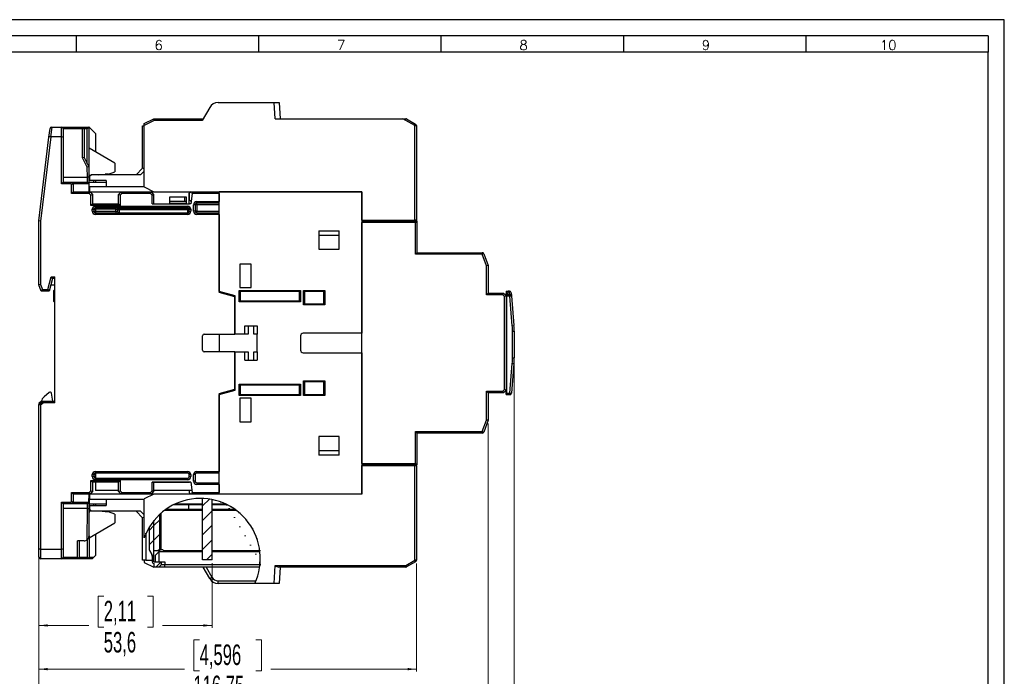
# Model space of a CAD drawing. Header units: millimetres. Extents: x 0 to 594, y 0 to 420.
# Tile 11 of 11: x 290 to 594, y 217 to 420. Entities that reach past the tile are written whole.
import ezdxf

# ---------------------------------------------------------------- set-up
doc = ezdxf.new("R2010")
doc.units = ezdxf.units.MM
doc.layers.add('FORMATO', color=7, linetype='Continuous')
doc.styles.add('SLDTEXTSTYLE0', font='ROMANS')
doc.styles.add('SLDTEXTSTYLE1', font='TXT', dxfattribs={"width": 0.605})
doc.dimstyles.new('SLDDIMSTYLE1', dxfattribs={"dimtxt": 6.163965, "dimasz": 2.7, "dimexe": 0, "dimexo": 0.0625, "dimgap": 1.540991, "dimtad": 0, "dimrnd": 1e-09, "dimzin": 12, "dimdsep": 46, "dimtxsty": 'SLDTEXTSTYLE1', "dimsah": 1, "dimcen": 0.09, "dimadec": 0, "dimazin": 3, "dimtfac": 1, "dimtdec": 3, "dimtofl": 0, "dimtmove": 0, "dimatfit": 3, "dimfxl": 0, "dimfrac": 2, "dimtolj": 1, "dimtzin": 12, "dimarcsym": 0})

# ---------------------------------------------------------------- blocks, each defined once
blk = doc.blocks.new('_D_3')
at = {"color": 7, "linetype": 'Continuous', "lineweight": 18}
for p, q in [((295.48, 255.61), (295.48, 218.55)), ((412.23, 251.94), (412.23, 218.55)), ((345.18, 228.33), (343.44, 228.33)), ((343.44, 228.33), (343.44, 218.74)), ((362.54, 228.33), (364.28, 228.33)), ((364.28, 228.33), (364.28, 218.74)), ((295.48, 219.3), (340.55, 219.3)), ((412.23, 219.3), (367.17, 219.3)), ((343.44, 218.74), (345.18, 218.74)), ((364.28, 218.74), (362.54, 218.74))]:
    blk.add_line(p, q, dxfattribs=at)
for points in [[(295.48, 219.3), (298.18, 218.95), (298.18, 219.65)], [(412.23, 219.3), (409.53, 219.65), (409.53, 218.95)]]:
    blk.add_solid(points, dxfattribs=at)
at = {"color": 7, "linetype": 'Continuous', "lineweight": 18, "char_height": 6.35, "attachment_point": 1, "style": 'SLDTEXTSTYLE1'}
for s, insert in [('4,596', (345.18, 226.92)), ('116,75', (343.25, 217.3))]:
    blk.add_mtext(s, dxfattribs=dict(at, insert=insert))
blk = doc.blocks.new('_D_4')
at = {"color": 7, "linetype": 'Continuous', "lineweight": 18}
for p, q in [((434.43, 295.2), (434.43, 196.05)), ((295.48, 255.61), (295.48, 196.05)), ((358.21, 205.83), (356.47, 205.83)), ((356.47, 205.83), (356.47, 196.24)), ((371.71, 205.83), (373.45, 205.83)), ((373.45, 205.83), (373.45, 196.24)), ((295.48, 196.8), (353.2, 196.8)), ((356.47, 196.24), (358.21, 196.24)), ((373.45, 196.24), (371.71, 196.24)), ((434.43, 196.8), (376.72, 196.8))]:
    blk.add_line(p, q, dxfattribs=at)
for points in [[(295.48, 196.8), (298.18, 196.45), (298.18, 197.15)], [(434.43, 196.8), (431.73, 197.15), (431.73, 196.45)]]:
    blk.add_solid(points, dxfattribs=at)
at = {"color": 7, "linetype": 'Continuous', "lineweight": 18, "char_height": 6.35, "attachment_point": 1, "style": 'SLDTEXTSTYLE1'}
for s, insert in [('5,47', (358.21, 204.42)), ('138,95', (354.35, 194.8))]:
    blk.add_mtext(s, dxfattribs=dict(at, insert=insert))
blk = doc.blocks.new('_D_5')
at = {"color": 7, "linetype": 'Continuous', "lineweight": 18}
for p, q in [((442.43, 314.46), (442.43, 169.05)), ((295.48, 255.61), (295.48, 169.05)), ((360.28, 178.83), (358.54, 178.83)), ((358.54, 178.83), (358.54, 169.24)), ((377.64, 178.83), (379.38, 178.83)), ((379.38, 178.83), (379.38, 169.24)), ((295.48, 169.8), (355.65, 169.8)), ((358.54, 169.24), (360.28, 169.24)), ((379.38, 169.24), (377.64, 169.24)), ((442.43, 169.8), (382.27, 169.8))]:
    blk.add_line(p, q, dxfattribs=at)
for points in [[(295.48, 169.8), (298.18, 169.45), (298.18, 170.15)], [(442.43, 169.8), (439.73, 170.15), (439.73, 169.45)]]:
    blk.add_solid(points, dxfattribs=at)
at = {"color": 7, "linetype": 'Continuous', "lineweight": 18, "char_height": 6.35, "attachment_point": 1, "style": 'SLDTEXTSTYLE1'}
for s, insert in [('5,785', (360.28, 177.42)), ('146,95', (358.35, 167.8))]:
    blk.add_mtext(s, dxfattribs=dict(at, insert=insert))
blk = doc.blocks.new('_D_6')
at = {"color": 7, "linetype": 'Continuous', "lineweight": 18}
for p, q in [((295.48, 255.61), (295.48, 232.05)), ((349.08, 252.05), (349.08, 232.05)), ((315.54, 241.83), (313.8, 241.83)), ((313.8, 241.83), (313.8, 232.24)), ((329.03, 241.83), (330.77, 241.83)), ((330.77, 241.83), (330.77, 232.24)), ((295.48, 232.8), (310.9, 232.8)), ((313.8, 232.24), (315.54, 232.24)), ((330.77, 232.24), (329.03, 232.24)), ((349.08, 232.8), (333.67, 232.8))]:
    blk.add_line(p, q, dxfattribs=at)
for points in [[(295.48, 232.8), (298.18, 232.45), (298.18, 233.15)], [(349.08, 232.8), (346.38, 233.15), (346.38, 232.45)]]:
    blk.add_solid(points, dxfattribs=at)
at = {"color": 7, "linetype": 'Continuous', "lineweight": 18, "char_height": 6.35, "attachment_point": 1, "style": 'SLDTEXTSTYLE1'}
for s, insert in [('2,11', (315.54, 240.42)), ('53,6', (315.54, 230.8))]:
    blk.add_mtext(s, dxfattribs=dict(at, insert=insert))

msp = doc.modelspace()

# ---------------------------------------------------------------- hatches: boundary and pattern name
at = {"linetype": 'Continuous', "lineweight": 18}
h = msp.add_hatch(dxfattribs=at)
h.set_pattern_fill('ANSI31', style=0)
edge = h.paths.add_edge_path(flags=0)
edge.add_arc((345.427, 253.552), 18.508, 54.67298, 63.75498, ccw=False)
edge.add_arc((345.427, 253.552), 18.508, 42.90525, 54.67298, ccw=False)
edge.add_arc((345.427, 253.552), 18.508, 36.85141, 42.90525, ccw=False)
edge.add_arc((345.427, 253.552), 18.508, 18.91619, 36.85141, ccw=False)
edge.add_arc((345.427, 253.552), 18.508, 14.07186, 18.91619, ccw=False)
edge.add_arc((345.427, 253.552), 18.508, 6.20359, 14.07186, ccw=False)
edge.add_arc((345.427, 253.552), 18.508, -3.40732, 6.20359, ccw=False)
edge.add_spline(control_points=[(363.902, 252.452), (363.885, 252.168), (363.862, 251.885), (363.832, 251.602)], knot_values=[0, 0, 0, 0, 0.0008529, 0.0008529, 0.0008529, 0.0008529], weights=[1, 1, 1, 1], degree=3, periodic=0)
edge.add_spline(control_points=[(363.832, 251.602), (363.818, 251.468), (363.802, 251.333), (363.785, 251.199)], knot_values=[0.0001141, 0.0001141, 0.0001141, 0.0001141, 0.0006867, 0.0006867, 0.0006867, 0.0006867], weights=[1, 1, 1, 1], degree=3, periodic=0)
edge.add_ellipse((345.427, 253.552), major_axis=(0, -26.174), ratio=0.7071068, start_angle=83.93538, end_angle=84.82135, ccw=False)
edge.add_arc((345.427, 253.552), 18.508, 351.45508, 361.54806)
edge.add_arc((345.427, 253.552), 18.508, -22.05608, 1.54806, ccw=False)
edge.add_ellipse((345.427, 253.552), major_axis=(0, -26.174), ratio=0.7071068, start_angle=71.94117, end_angle=74.01325, ccw=False)
edge.add_arc((345.427, 253.552), 18.508, 335.24502, 520.00375)
edge.add_arc((345.427, 253.552), 18.508, 143.14859, 160.00375, ccw=False)
edge.add_arc((345.427, 253.552), 18.508, 137.09475, 143.14859, ccw=False)
edge.add_arc((345.427, 253.552), 18.508, 125.32702, 137.09475, ccw=False)
edge.add_arc((345.427, 253.552), 18.508, 116.24502, 125.32702, ccw=False)
edge.add_arc((345.427, 253.552), 18.508, 63.75498, 116.24502, ccw=False)
h = msp.add_hatch(dxfattribs=at)
h.set_pattern_fill('ANSI31', style=0)
edge = h.paths.add_edge_path(flags=0)
edge.add_arc((345.427, 253.552), 18.508, 78.60141, 87.98571, ccw=False)
edge.add_arc((345.427, 253.552), 18.508, 78.60141, 82.48894)
edge.add_arc((345.427, 253.552), 18.508, 82.48894, 87.98571)
h = msp.add_hatch(dxfattribs=at)
h.set_pattern_fill('ANSI31', style=0)
edge = h.paths.add_edge_path(flags=0)
edge.add_line((346.085, 271.901), (346.085, 253.052))
edge.add_line((346.085, 253.052), (349.085, 253.052))
edge.add_line((349.085, 253.052), (349.085, 271.695))
edge.add_arc((345.427, 253.552), 18.508, 78.60141, 87.98571)
edge.add_arc((344.585, 271.901), 1.5, 0, 5.63817, ccw=False)
h = msp.add_hatch(dxfattribs=at)
h.set_pattern_fill('ANSI31', style=0)
edge = h.paths.add_edge_path(flags=0)
edge.add_arc((345.427, 253.552), 18.508, 132.87235, 141.04342, ccw=False)
edge.add_spline(control_points=[(332.835, 267.116), (332.835, 267.116), (332.839, 267.12), (332.848, 267.128), (332.858, 267.137), (332.874, 267.152), (332.895, 267.171), (332.92, 267.195), (332.952, 267.224), (332.988, 267.256), (333.035, 267.299), (333.09, 267.349), (333.147, 267.399), (333.207, 267.452), (333.271, 267.509), (333.335, 267.564)], knot_values=[0, 0, 0, 0, 0.0001128, 0.0001128, 0.0001128, 0.0002542, 0.0002542, 0.0002542, 0.0004309, 0.0004309, 0.0004309, 0.0006703, 0.0006703, 0.0006703, 0.0009246, 0.0009246, 0.0009246, 0.0009246], weights=[1, 1, 1, 1, 1, 1, 1, 1, 1, 1, 1, 1, 1, 1, 1, 1], degree=3, periodic=0)
edge.add_arc((345.427, 253.552), 18.508, 127.18477, 130.79479, ccw=False)
edge.add_arc((345.427, 253.552), 18.508, 127.18477, 130.79479)
edge.add_spline(control_points=[(333.335, 267.564), (333.042, 267.311), (332.754, 267.046), (332.488, 266.785), (332.17, 266.475), (331.872, 266.159), (331.625, 265.883), (331.488, 265.729), (331.364, 265.585), (331.265, 265.468), (331.188, 265.376), (331.125, 265.299), (331.085, 265.25), (331.052, 265.21), (331.035, 265.189), (331.035, 265.189)], knot_values=[0, 0, 0, 0, 0.0011619, 0.0011619, 0.0011619, 0.0025548, 0.0025548, 0.0025548, 0.003319, 0.003319, 0.003319, 0.0039154, 0.0039154, 0.0039154, 0.0043944, 0.0043944, 0.0043944, 0.0043944], weights=[1, 1, 1, 1, 1, 1, 1, 1, 1, 1, 1, 1, 1, 1, 1, 1], degree=3, periodic=0)
h = msp.add_hatch(dxfattribs=at)
h.set_pattern_fill('ANSI31', style=0)
edge = h.paths.add_edge_path(flags=0)
edge.add_arc((345.427, 253.552), 18.508, 7.13865, 53.09724, ccw=False)
edge.add_arc((345.427, 253.552), 18.508, 7.13865, 53.09724)
h = msp.add_hatch(dxfattribs=at)
h.set_pattern_fill('ANSI31', style=0)
edge = h.paths.add_edge_path(flags=0)
edge.add_line((331.035, 252.452), (331.035, 265.189))
edge.add_arc((345.427, 253.552), 18.508, 141.04342, 149.16745)
edge.add_line((329.535, 263.038), (329.535, 256.452))
edge.add_arc((330.535, 256.452), 1, 180, 210)
edge.add_line((329.669, 255.952), (330.401, 254.684))
edge.add_arc((329.535, 254.184), 1, 0, 30, ccw=False)
edge.add_line((330.535, 254.184), (330.535, 252.452))
edge.add_arc((331.035, 252.452), 0.5, 180, 270)
edge.add_line((331.035, 251.952), (331.035, 250.802))
edge.add_line((331.035, 250.802), (332.585, 250.802))
edge.add_line((332.585, 250.802), (333.385, 251.602))
edge.add_line((333.385, 251.602), (333.385, 252.452))
edge.add_line((333.385, 252.452), (331.035, 252.452))
h = msp.add_hatch(dxfattribs=at)
h.set_pattern_fill('ANSI31', style=0)
edge = h.paths.add_edge_path(flags=0)
edge.add_arc((345.427, 253.552), 18.508, 141.04342, 149.16745)
edge.add_arc((345.427, 253.552), 18.508, 141.04342, 149.16745, ccw=False)
h = msp.add_hatch(dxfattribs=at)
h.set_pattern_fill('ANSI31', style=0)
edge = h.paths.add_edge_path(flags=0)
edge.add_line((331.035, 255.852), (332.835, 255.852))
edge.add_line((332.835, 255.852), (332.835, 267.116))
edge.add_arc((345.427, 253.552), 18.508, 132.87235, 141.04342)
edge.add_line((331.035, 265.189), (331.035, 255.852))

# ---------------------------------------------------------------- linework, layer by layer
at = {"color": 7, "linetype": 'Continuous', "lineweight": 25}
for p, q in [((348.306, 392.902), (345.996, 388.902)), ((350.904, 394.402), (368.283, 394.402)), ((368.545, 389.402), (368.283, 394.402)), ((368.283, 394.402), (369.785, 394.402)), ((369.785, 394.402), (370.047, 389.402)), ((299.446, 386.802), (299.084, 383.804)), ((299.428, 386.802), (299.446, 386.802)), ((299.446, 386.802), (302.485, 386.802)), ((302.485, 383.802), (302.485, 386.802)), ((302.485, 386.802), (308.985, 386.802)), ((308.985, 386.802), (308.985, 386.302)), ((309.485, 386.302), (308.985, 386.802)), ((308.985, 386.802), (310.88, 386.802)), ((310.383, 386.302), (310.88, 386.802)), ((310.88, 386.802), (310.945, 374.502)), ((310.985, 386.802), (310.88, 386.802)), ((310.985, 372.502), (310.985, 386.802)), ((310.985, 386.802), (312.985, 384.802)), ((327.535, 374.102), (327.535, 387.252)), ((327.535, 387.252), (328.035, 387.252)), ((328.035, 387.902), (331.035, 389.402)), ((331.153, 388.902), (328.035, 387.343)), ((328.035, 387.343), (328.035, 387.902)), ((328.035, 368.302), (328.035, 387.343)), ((331.153, 388.902), (331.035, 389.402)), ((331.035, 389.402), (346.285, 389.402)), ((345.996, 388.902), (331.153, 388.902)), ((368.545, 389.402), (408.035, 389.402)), ((411.735, 387.266), (408.035, 389.402)), ((408.035, 389.402), (408.901, 389.402)), ((409.151, 389.335), (411.985, 387.699)), ((411.735, 387.266), (411.985, 387.699)), ((411.735, 358.002), (411.735, 387.266)), ((411.735, 387.266), (412.235, 387.266)), ((412.235, 387.266), (412.235, 358.002)), ((295.485, 357.802), (298.605, 383.655)), ((299.126, 383.802), (295.985, 357.772)), ((298.605, 383.655), (298.932, 386.362)), ((302.485, 383.802), (299.126, 383.802)), ((302.485, 369.302), (302.485, 383.802)), ((302.985, 386.302), (302.985, 383.595)), ((308.985, 386.302), (302.985, 386.302)), ((308.985, 377.272), (308.985, 386.302)), ((309.485, 386.302), (308.985, 386.302)), ((309.485, 386.302), (309.485, 377.391)), ((310.383, 386.302), (309.485, 386.302)), ((310.439, 375.502), (310.383, 386.302)), ((312.985, 384.802), (312.985, 379.147)), ((302.985, 383.595), (302.985, 369.802)), ((318.985, 375.683), (310.985, 380.302)), ((309.485, 377.391), (308.985, 377.272)), ((310.445, 374.382), (308.985, 377.272)), ((309.485, 377.391), (310.945, 374.502)), ((310.945, 374.502), (310.445, 374.382)), ((310.945, 374.502), (310.961, 371.305)), ((318.985, 375.683), (318.985, 373.03)), ((310.461, 371.302), (310.445, 374.382)), ((310.985, 366.802), (310.985, 372.502)), ((310.985, 372.002), (311.635, 372.002)), ((311.735, 372.102), (311.235, 371.602)), ((311.235, 370.302), (311.235, 371.602)), ((326.949, 372.102), (311.735, 372.102)), ((313.985, 372.102), (315.985, 372.302)), ((316.985, 372.302), (315.985, 372.302)), ((316.985, 372.302), (318.985, 373.03)), ((325.535, 372.102), (327.535, 374.102)), ((328.035, 373.188), (326.949, 372.102)), ((328.035, 373.895), (327.535, 374.102)), ((302.985, 369.802), (302.485, 369.302)), ((305.378, 369.302), (302.485, 369.302)), ((302.985, 371.302), (310.461, 371.302)), ((302.985, 369.802), (305.585, 369.802)), ((305.585, 369.802), (305.378, 369.302)), ((305.585, 369.095), (305.378, 369.302)), ((305.585, 369.802), (306.085, 369.302)), ((305.585, 369.802), (310.472, 369.802)), ((305.585, 369.095), (306.085, 369.302)), ((305.585, 366.302), (305.585, 369.095)), ((306.085, 369.302), (306.085, 366.802)), ((310.972, 369.302), (306.085, 369.302)), ((310.961, 371.305), (310.461, 371.302)), ((310.972, 369.305), (310.472, 369.802)), ((310.961, 371.305), (310.971, 369.38)), ((310.972, 369.305), (310.972, 369.302)), ((310.972, 369.302), (310.985, 366.802)), ((310.985, 369.802), (316.235, 369.802)), ((316.235, 370.302), (311.235, 370.302)), ((311.235, 366.802), (311.235, 368.402)), ((328.035, 368.402), (311.235, 368.402)), ((312.485, 369.802), (312.485, 370.302)), ((312.985, 370.302), (312.985, 369.802)), ((316.235, 370.302), (316.235, 368.402)), ((306.085, 366.802), (305.585, 366.302)), ((311.078, 366.302), (305.585, 366.302)), ((306.085, 366.802), (311.285, 366.802)), ((311.078, 366.302), (311.285, 366.802)), ((311.585, 365.795), (311.078, 366.302)), ((311.285, 366.802), (312.085, 366.002)), ((311.285, 366.802), (320.885, 366.802)), ((311.585, 365.795), (312.085, 366.002)), ((311.585, 362.602), (311.585, 365.795)), ((312.085, 366.002), (312.085, 363.102)), ((320.085, 366.002), (320.885, 366.802)), ((320.585, 365.795), (320.085, 366.002)), ((320.085, 363.102), (320.085, 366.002)), ((321.092, 366.302), (320.585, 365.795)), ((320.585, 365.795), (320.585, 362.602)), ((321.092, 366.302), (320.885, 366.802)), ((320.885, 366.802), (330.185, 366.802)), ((329.978, 366.302), (321.092, 366.302)), ((328.035, 368.302), (331.035, 366.802)), ((329.978, 366.302), (330.185, 366.802)), ((330.462, 365.817), (329.978, 366.302)), ((330.185, 366.802), (330.962, 366.025)), ((330.185, 366.802), (331.035, 366.802)), ((330.462, 365.817), (330.962, 366.025)), ((330.462, 363.077), (330.462, 365.817)), ((330.962, 366.025), (330.962, 366.025)), ((330.962, 366.025), (330.962, 363.08)), ((330.962, 366.025), (330.97, 366.017)), ((330.97, 366.017), (330.97, 366.002)), ((330.97, 366.002), (330.97, 363.102)), ((331.035, 366.802), (395.385, 366.802)), ((341.985, 366.352), (342.435, 366.802)), ((341.985, 363.102), (341.985, 366.352)), ((341.994, 366.352), (341.985, 366.352)), ((342.447, 366.802), (341.994, 366.352)), ((341.994, 366.352), (341.994, 364.356)), ((342.917, 366.302), (342.485, 363.102)), ((342.917, 366.302), (342.985, 366.802)), ((351.185, 366.302), (342.917, 366.302)), ((395.385, 366.802), (351.185, 366.802)), ((351.185, 336.052), (351.185, 366.802)), ((351.185, 366.302), (351.185, 363.802)), ((395.385, 366.802), (395.385, 323.102)), ((395.385, 358.002), (395.385, 366.802)), ((311.585, 362.602), (312.085, 363.102)), ((320.585, 362.602), (311.585, 362.602)), ((312.085, 363.102), (320.085, 363.102)), ((312.985, 362.402), (341.485, 362.402)), ((312.985, 361.902), (312.985, 362.402)), ((320.585, 362.602), (320.085, 363.102)), ((330.462, 363.077), (342.01, 363.077)), ((330.962, 363.08), (330.985, 363.102)), ((330.97, 363.102), (330.985, 363.102)), ((330.985, 363.102), (335.985, 363.102)), ((335.985, 365.302), (340.985, 365.302)), ((335.985, 363.102), (335.985, 365.302)), ((340.611, 363.803), (335.985, 363.803)), ((335.985, 363.302), (340.985, 363.302)), ((335.985, 363.102), (340.985, 363.102)), ((340.985, 363.803), (340.611, 363.803)), ((340.985, 365.302), (340.985, 363.102)), ((340.985, 363.102), (341.985, 363.102)), ((341.485, 362.402), (341.485, 361.902)), ((342.01, 363.077), (341.985, 363.102)), ((341.999, 363.102), (342.01, 363.102)), ((342.01, 363.077), (342.01, 363.102)), ((342.485, 363.102), (342.01, 363.102)), ((343.285, 360.802), (343.285, 362.802)), ((343.785, 362.802), (343.285, 362.802)), ((343.785, 362.802), (343.785, 360.802)), ((344.285, 362.802), (343.785, 362.802)), ((344.285, 363.802), (351.185, 363.802)), ((344.285, 363.302), (344.285, 363.802)), ((351.185, 363.302), (344.285, 363.302)), ((344.285, 362.802), (344.285, 363.302)), ((351.185, 362.802), (344.285, 362.802)), ((344.285, 362.802), (344.285, 360.802)), ((311.985, 360.802), (311.985, 361.402)), ((311.985, 361.402), (312.485, 361.402)), ((311.985, 360.802), (312.485, 360.802)), ((312.485, 361.402), (312.485, 360.802)), ((312.485, 361.402), (312.985, 361.402)), ((312.485, 360.802), (312.985, 360.802)), ((341.485, 361.902), (312.985, 361.902)), ((312.985, 361.902), (312.985, 361.402)), ((312.985, 361.402), (312.985, 360.802)), ((319.285, 361.402), (312.985, 361.402)), ((312.985, 360.802), (319.285, 360.802)), ((312.985, 360.802), (312.985, 360.302)), ((312.985, 359.802), (312.985, 360.302)), ((312.985, 360.302), (341.485, 360.302)), ((341.485, 359.802), (312.985, 359.802)), ((319.285, 361.902), (319.285, 361.402)), ((319.285, 361.402), (319.785, 361.402)), ((319.285, 360.802), (319.285, 361.402)), ((319.285, 360.802), (319.285, 360.302)), ((319.285, 360.802), (319.785, 360.802)), ((319.785, 361.402), (319.785, 360.802)), ((319.785, 361.402), (320.285, 361.402)), ((319.785, 361.302), (320.285, 361.302)), ((320.285, 361.402), (320.285, 361.902)), ((320.285, 361.402), (320.285, 361.302)), ((341.485, 361.402), (320.285, 361.402)), ((320.285, 361.302), (320.285, 360.302)), ((320.285, 361.302), (341.485, 361.302)), ((341.485, 361.402), (341.485, 361.902)), ((341.485, 361.302), (341.485, 361.402)), ((341.485, 361.402), (341.985, 361.402)), ((341.485, 360.302), (341.485, 361.302)), ((341.485, 361.302), (341.985, 361.302)), ((341.485, 360.302), (341.485, 359.802)), ((341.985, 361.402), (342.485, 361.402)), ((341.985, 360.802), (341.985, 361.402)), ((341.985, 360.802), (342.485, 360.802)), ((342.485, 361.402), (342.485, 360.802)), ((343.785, 360.802), (343.285, 360.802)), ((344.285, 360.802), (343.785, 360.802)), ((344.285, 360.302), (344.285, 360.802)), ((344.285, 360.802), (351.185, 360.802)), ((344.285, 360.302), (344.285, 359.802)), ((344.285, 360.302), (351.185, 360.302)), ((351.185, 359.802), (344.285, 359.802)), ((351.185, 359.802), (351.185, 335.691)), ((295.985, 357.772), (295.485, 357.802)), ((295.485, 338.102), (295.485, 357.802)), ((295.985, 357.772), (295.985, 338.19)), ((395.385, 358.002), (411.735, 358.002)), ((395.385, 357.802), (412.385, 357.802)), ((395.385, 282.902), (395.385, 357.302)), ((411.885, 357.302), (395.385, 357.302)), ((410.385, 358.002), (410.385, 357.802)), ((412.235, 358.002), (411.735, 358.002)), ((412.385, 357.802), (411.885, 357.302)), ((411.885, 347.502), (411.885, 357.302)), ((412.385, 357.802), (412.385, 348.002)), ((382.085, 354.752), (388.285, 354.752)), ((382.085, 354.752), (382.085, 349.052)), ((388.285, 353.352), (382.085, 353.352)), ((388.285, 349.052), (388.285, 354.752)), ((382.085, 349.052), (388.285, 349.052)), ((412.385, 348.002), (411.885, 347.502)), ((432.588, 347.502), (411.885, 347.502)), ((412.385, 348.002), (432.588, 348.002)), ((432.588, 348.002), (432.588, 347.502)), ((433.057, 347.678), (432.588, 347.502)), ((433.935, 343.911), (432.588, 347.502)), ((433.057, 347.678), (434.435, 344.002)), ((361.085, 344.502), (357.585, 344.502)), ((357.585, 344.502), (357.585, 337.202)), ((361.085, 337.202), (361.085, 344.502)), ((434.435, 344.002), (433.935, 343.911)), ((433.935, 335.002), (433.935, 343.911)), ((434.435, 344.002), (434.435, 335.502)), ((295.985, 338.19), (295.485, 338.102)), ((296.213, 336.102), (295.485, 338.102)), ((295.985, 338.19), (296.563, 336.602)), ((298.265, 336.602), (299.32, 340.54)), ((299.703, 340.035), (298.649, 336.102)), ((299.185, 338.102), (300.385, 338.102)), ((299.32, 340.54), (300.385, 340.54)), ((299.32, 340.54), (299.701, 340.044)), ((300.385, 340.044), (299.701, 340.044)), ((300.385, 301.602), (300.385, 340.54)), ((296.563, 336.602), (296.213, 336.102)), ((298.649, 336.102), (296.213, 336.102)), ((296.563, 336.602), (298.265, 336.602)), ((298.265, 336.602), (298.649, 336.102)), ((300.085, 336.302), (300.385, 336.602)), ((300.085, 332.902), (300.085, 336.302)), ((356.185, 334.712), (351.185, 336.052)), ((356.085, 334.378), (351.185, 335.691)), ((357.385, 336.352), (376.385, 336.352)), ((357.385, 332.852), (357.385, 336.352)), ((357.685, 336.052), (357.385, 336.352)), ((357.585, 337.202), (361.085, 337.202)), ((357.685, 336.052), (357.685, 333.152)), ((376.085, 336.052), (357.685, 336.052)), ((376.085, 336.052), (376.385, 336.352)), ((376.085, 333.152), (376.085, 336.052)), ((376.385, 336.352), (376.385, 332.852)), ((377.285, 336.352), (383.885, 336.352)), ((377.285, 331.852), (377.285, 336.352)), ((377.585, 336.052), (377.285, 336.352)), ((377.585, 336.052), (377.585, 332.152)), ((383.585, 336.052), (377.585, 336.052)), ((383.585, 336.052), (383.885, 336.352)), ((383.585, 332.152), (383.585, 336.052)), ((383.885, 336.352), (383.885, 331.852)), ((434.435, 335.502), (433.935, 335.002)), ((438.928, 335.002), (433.935, 335.002)), ((434.435, 335.502), (439.135, 335.502)), ((439.135, 335.502), (438.928, 335.002)), ((439.435, 334.495), (438.928, 335.002)), ((439.135, 335.502), (439.935, 334.702)), ((439.935, 336.102), (440.617, 336.102)), ((439.935, 336.102), (439.935, 336.055)), ((440.617, 336.055), (439.935, 336.055)), ((439.935, 336.055), (439.935, 335.562)), ((439.935, 335.562), (440.617, 335.562)), ((439.935, 335.562), (439.935, 335.409)), ((440.617, 335.409), (439.935, 335.409)), ((439.935, 334.952), (439.935, 335.409)), ((439.935, 334.702), (439.935, 334.952)), ((440.085, 335.102), (440.085, 334.602)), ((440.085, 335.102), (441.076, 335.102)), ((440.617, 335.102), (440.617, 336.102)), ((440.989, 336.102), (440.617, 336.102)), ((441.075, 335.102), (440.989, 336.102)), ((440.99, 336.102), (440.989, 336.102)), ((441.076, 335.102), (441.076, 334.602)), ((441.488, 335.645), (441.574, 334.645)), ((300.085, 332.902), (300.385, 332.602)), ((356.085, 322.852), (356.085, 334.378)), ((356.185, 322.852), (356.185, 334.712)), ((357.385, 332.852), (357.685, 333.152)), ((376.385, 332.852), (357.385, 332.852)), ((357.685, 333.152), (376.085, 333.152)), ((376.385, 332.852), (376.085, 333.152)), ((377.285, 331.852), (377.585, 332.152)), ((377.585, 332.152), (383.585, 332.152)), ((383.885, 331.852), (383.585, 332.152)), ((439.935, 334.702), (439.435, 334.495)), ((439.435, 305.709), (439.435, 334.495)), ((439.935, 334.702), (439.935, 305.502)), ((440.085, 334.602), (439.935, 334.602)), ((440.085, 334.602), (440.085, 304.602)), ((441.076, 334.602), (440.085, 334.602)), ((441.076, 334.602), (441.574, 334.645)), ((441.864, 325.412), (441.076, 334.602)), ((441.574, 334.645), (442.362, 325.454)), ((356.185, 331.652), (356.085, 331.652)), ((383.885, 331.852), (377.285, 331.852)), ((346.585, 322.852), (356.085, 322.852)), ((351.185, 322.852), (351.185, 317.352)), ((356.185, 322.852), (356.085, 322.852)), ((359.185, 322.852), (356.185, 322.852)), ((359.185, 325.402), (362.985, 325.402)), ((359.185, 322.852), (359.185, 325.402)), ((360.236, 322.852), (359.185, 322.852)), ((360.236, 325.402), (360.236, 322.852)), ((361.933, 322.852), (361.933, 325.402)), ((362.985, 322.852), (361.933, 322.852)), ((362.985, 325.402), (362.985, 322.852)), ((362.985, 317.352), (362.985, 322.852)), ((395.385, 323.102), (377.185, 323.102)), ((441.864, 325.412), (442.362, 325.454)), ((441.935, 315.458), (441.935, 323.746)), ((441.935, 323.746), (442.435, 323.746)), ((442.435, 323.746), (442.435, 315.458)), ((346.085, 317.852), (346.085, 322.352)), ((376.385, 322.302), (376.385, 317.902)), ((356.085, 317.352), (346.585, 317.352)), ((356.085, 317.352), (356.185, 317.352)), ((356.085, 305.826), (356.085, 317.352)), ((356.185, 305.492), (356.185, 317.352)), ((356.185, 317.352), (359.185, 317.352)), ((359.185, 314.802), (359.185, 317.352)), ((359.185, 317.352), (360.236, 317.352)), ((360.236, 317.352), (360.236, 314.802)), ((361.933, 317.352), (362.985, 317.352)), ((361.933, 314.802), (361.933, 317.352)), ((362.985, 317.352), (362.985, 314.802)), ((377.185, 317.102), (395.385, 317.102)), ((395.385, 317.102), (395.385, 273.402)), ((359.185, 314.802), (362.985, 314.802)), ((441.076, 304.602), (441.864, 313.792)), ((442.362, 313.75), (441.574, 304.559)), ((441.864, 313.792), (442.362, 313.75)), ((441.935, 315.458), (442.435, 315.458)), ((356.085, 308.552), (356.185, 308.552)), ((377.285, 308.352), (383.885, 308.352)), ((377.285, 303.852), (377.285, 308.352)), ((377.585, 308.052), (377.285, 308.352)), ((377.585, 308.052), (377.585, 304.152)), ((383.585, 308.052), (377.585, 308.052)), ((383.585, 308.052), (383.885, 308.352)), ((383.585, 304.152), (383.585, 308.052)), ((383.885, 308.352), (383.885, 303.852)), ((298.683, 304.808), (297.077, 303.46)), ((299.796, 302.102), (299.334, 304.576)), ((351.185, 304.513), (356.085, 305.826)), ((351.185, 304.152), (356.185, 305.492)), ((351.185, 304.513), (351.185, 280.402)), ((357.385, 307.352), (376.385, 307.352)), ((357.385, 303.852), (357.385, 307.352)), ((357.685, 307.052), (357.385, 307.352)), ((357.685, 307.052), (357.685, 304.152)), ((376.085, 307.052), (357.685, 307.052)), ((376.085, 307.052), (376.385, 307.352)), ((376.085, 304.152), (376.085, 307.052)), ((376.385, 307.352), (376.385, 303.852)), ((433.935, 305.202), (438.928, 305.202)), ((433.935, 296.293), (433.935, 305.202)), ((434.435, 304.702), (433.935, 305.202)), ((434.435, 304.702), (434.435, 296.202)), ((439.135, 304.702), (434.435, 304.702)), ((438.928, 305.202), (439.435, 305.709)), ((439.135, 304.702), (438.928, 305.202)), ((439.935, 305.502), (439.135, 304.702)), ((439.935, 305.502), (439.435, 305.709)), ((439.935, 304.602), (439.935, 305.502)), ((439.935, 304.252), (439.935, 304.602)), ((440.085, 304.602), (439.935, 304.602)), ((440.085, 304.602), (441.076, 304.602)), ((440.085, 304.602), (440.085, 304.102)), ((441.076, 304.602), (441.076, 304.102)), ((441.076, 304.602), (441.574, 304.559)), ((295.485, 301.102), (296.677, 302.102)), ((296.319, 302.102), (295.485, 301.402)), ((296.859, 301.602), (295.985, 300.869)), ((296.319, 302.102), (296.677, 302.102)), ((296.859, 301.602), (296.677, 302.102)), ((296.677, 302.102), (300.385, 302.102)), ((300.385, 301.602), (296.859, 301.602)), ((351.185, 273.402), (351.185, 304.152)), ((357.385, 303.852), (357.685, 304.152)), ((376.385, 303.852), (357.385, 303.852)), ((361.085, 303.002), (357.585, 303.002)), ((357.585, 303.002), (357.585, 295.702)), ((357.685, 304.152), (376.085, 304.152)), ((361.085, 295.702), (361.085, 303.002)), ((376.385, 303.852), (376.085, 304.152)), ((377.285, 303.852), (377.585, 304.152)), ((383.885, 303.852), (377.285, 303.852)), ((377.585, 304.152), (383.585, 304.152)), ((383.885, 303.852), (383.585, 304.152)), ((441.076, 304.102), (440.085, 304.102)), ((295.485, 301.402), (295.485, 301.102)), ((295.485, 256.609), (295.485, 301.102)), ((295.985, 300.869), (295.485, 301.102)), ((295.985, 300.869), (295.985, 256.402)), ((357.585, 295.702), (361.085, 295.702)), ((432.588, 292.702), (433.935, 296.293)), ((434.435, 296.202), (433.057, 292.526)), ((434.435, 296.202), (433.935, 296.293)), ((411.885, 292.702), (432.588, 292.702)), ((411.885, 282.902), (411.885, 292.702)), ((411.885, 292.702), (412.385, 292.202)), ((432.588, 292.702), (432.588, 292.202)), ((433.057, 292.526), (432.588, 292.702)), ((388.285, 291.152), (382.085, 291.152)), ((382.085, 291.152), (382.085, 285.452)), ((388.285, 285.452), (388.285, 291.152)), ((412.385, 292.202), (412.385, 282.402)), ((432.588, 292.202), (412.385, 292.202)), ((382.085, 286.852), (388.285, 286.852)), ((388.285, 285.452), (382.085, 285.452)), ((312.985, 280.402), (341.485, 280.402)), ((312.985, 279.902), (312.985, 280.402)), ((341.485, 279.902), (341.485, 280.402)), ((344.285, 280.402), (351.185, 280.402)), ((344.285, 279.902), (344.285, 280.402)), ((395.385, 282.902), (411.885, 282.902)), ((412.385, 282.402), (395.385, 282.402)), ((395.385, 273.402), (395.385, 282.202)), ((395.385, 282.202), (411.735, 282.202)), ((410.385, 282.402), (410.385, 282.202)), ((411.735, 252.938), (411.735, 282.202)), ((411.735, 282.202), (412.235, 282.202)), ((411.885, 282.902), (412.385, 282.402)), ((412.235, 282.202), (412.235, 252.938)), ((311.585, 277.602), (320.585, 277.602)), ((311.585, 274.409), (311.585, 277.602)), ((312.085, 277.102), (311.585, 277.602)), ((311.985, 278.802), (311.985, 279.402)), ((312.485, 279.402), (311.985, 279.402)), ((312.485, 278.802), (311.985, 278.802)), ((312.085, 277.102), (312.085, 274.202)), ((320.085, 277.102), (312.085, 277.102)), ((312.485, 279.402), (312.485, 278.802)), ((312.985, 279.402), (312.485, 279.402)), ((312.985, 278.802), (312.485, 278.802)), ((341.485, 279.902), (312.985, 279.902)), ((312.985, 279.902), (312.985, 278.302)), ((312.985, 277.802), (312.985, 278.302)), ((312.985, 278.302), (341.485, 278.302)), ((341.485, 277.802), (312.985, 277.802)), ((312.985, 277.102), (312.985, 274.56)), ((320.085, 277.102), (320.585, 277.602)), ((320.085, 274.202), (320.085, 277.102)), ((320.585, 277.602), (320.585, 274.409)), ((330.462, 274.387), (330.462, 277.127)), ((330.462, 277.127), (342.01, 277.127)), ((330.962, 277.125), (330.962, 274.18)), ((330.962, 277.125), (330.966, 277.121)), ((342.004, 277.121), (330.966, 277.121)), ((330.966, 277.121), (330.966, 274.56)), ((341.485, 277.802), (341.485, 278.302)), ((341.985, 278.802), (341.985, 279.402)), ((342.485, 279.402), (341.985, 279.402)), ((342.485, 278.802), (341.985, 278.802)), ((342.01, 277.127), (342.004, 277.121)), ((342.004, 277.102), (342.004, 277.121)), ((342.004, 277.102), (342.01, 277.102)), ((342.01, 277.127), (342.01, 277.102)), ((342.485, 277.102), (342.01, 277.102)), ((342.485, 279.402), (342.485, 278.802)), ((342.485, 277.102), (342.917, 273.902)), ((343.285, 277.402), (343.285, 279.402)), ((343.785, 279.402), (343.285, 279.402)), ((343.785, 277.402), (343.285, 277.402)), ((343.785, 279.402), (343.785, 277.402)), ((351.185, 279.902), (344.285, 279.902)), ((311.078, 273.902), (311.585, 274.409)), ((312.085, 274.202), (311.285, 273.402)), ((311.585, 274.409), (312.085, 274.202)), ((320.085, 274.56), (312.985, 274.56)), ((320.085, 274.202), (320.585, 274.409)), ((320.885, 273.402), (320.085, 274.202)), ((320.585, 274.409), (321.092, 273.902)), ((329.978, 273.902), (330.462, 274.387)), ((330.962, 274.18), (330.185, 273.402)), ((330.962, 274.18), (330.462, 274.387)), ((330.962, 274.18), (330.97, 274.187)), ((342.828, 274.56), (330.966, 274.56)), ((330.97, 274.56), (330.97, 274.202)), ((330.97, 274.187), (330.97, 274.202)), ((341.985, 274.56), (341.985, 273.852)), ((341.994, 274.56), (341.994, 273.852)), ((344.285, 276.902), (344.285, 276.402)), ((344.285, 276.902), (351.185, 276.902)), ((351.185, 276.402), (344.285, 276.402)), ((351.185, 276.402), (351.185, 273.902)), ((305.378, 270.902), (305.585, 271.109)), ((305.585, 273.902), (311.078, 273.902)), ((305.585, 271.109), (305.585, 273.902)), ((305.585, 273.902), (306.085, 273.402)), ((306.085, 270.902), (305.585, 271.109)), ((306.085, 273.402), (306.085, 270.902)), ((311.285, 273.402), (306.085, 273.402)), ((310.972, 270.902), (310.985, 273.402)), ((310.985, 273.402), (310.985, 267.702)), ((311.078, 273.902), (311.285, 273.402)), ((311.235, 271.802), (311.235, 273.402)), ((311.235, 271.802), (328.035, 271.802)), ((320.885, 273.402), (311.285, 273.402)), ((316.235, 271.802), (316.235, 269.902)), ((320.885, 273.402), (321.092, 273.902)), ((330.185, 273.402), (320.885, 273.402)), ((321.092, 273.902), (329.978, 273.902)), ((331.035, 273.402), (328.035, 271.902)), ((328.035, 259.881), (328.035, 271.902)), ((330.185, 273.402), (329.978, 273.902)), ((331.035, 273.402), (330.185, 273.402)), ((395.385, 273.402), (331.035, 273.402)), ((342.435, 273.402), (341.985, 273.852)), ((341.985, 273.852), (341.994, 273.852)), ((341.994, 273.852), (342.447, 273.402)), ((342.917, 273.902), (351.185, 273.902)), ((342.985, 273.402), (342.917, 273.902)), ((346.085, 253.052), (346.085, 271.901)), ((349.085, 253.052), (349.085, 271.695)), ((395.385, 273.402), (351.185, 273.402)), ((302.485, 270.902), (305.378, 270.902)), ((302.485, 256.402), (302.485, 270.902)), ((302.485, 270.902), (302.985, 270.402)), ((302.985, 270.402), (302.985, 256.609)), ((305.585, 270.402), (302.985, 270.402)), ((310.461, 268.902), (302.985, 268.902)), ((305.585, 270.402), (305.378, 270.902)), ((306.085, 270.902), (305.585, 270.402)), ((310.472, 270.402), (305.585, 270.402)), ((306.085, 270.902), (310.972, 270.902)), ((310.411, 259.272), (310.461, 268.902)), ((310.461, 268.902), (310.961, 268.899)), ((310.472, 270.402), (310.972, 270.899)), ((310.961, 268.899), (310.915, 259.999)), ((310.971, 270.824), (310.961, 268.899)), ((310.972, 270.902), (310.972, 270.899)), ((310.985, 270.402), (316.235, 270.402)), ((310.985, 268.202), (311.635, 268.202)), ((311.235, 268.602), (311.235, 269.902)), ((311.235, 269.902), (316.235, 269.902)), ((311.235, 268.602), (311.735, 268.102)), ((326.949, 268.102), (311.735, 268.102)), ((312.485, 269.902), (312.485, 270.402)), ((312.985, 270.402), (312.985, 269.902)), ((315.985, 267.902), (313.985, 268.102)), ((327.535, 266.102), (325.535, 268.102)), ((326.949, 268.102), (328.035, 267.016)), ((346.085, 268.352), (334.469, 268.352)), ((341.885, 268.652), (334.725, 268.652)), ((337.243, 270.152), (341.885, 270.152)), ((337.771, 270.402), (346.085, 270.402)), ((341.885, 268.652), (341.885, 270.152)), ((341.885, 270.152), (346.085, 270.152)), ((346.085, 268.652), (341.885, 268.652)), ((349.085, 270.402), (353.084, 270.402)), ((349.085, 270.152), (351.385, 270.152)), ((356.129, 268.652), (349.085, 268.652)), ((356.54, 268.352), (349.085, 268.352)), ((351.385, 270.052), (351.385, 270.152)), ((353.385, 270.152), (351.385, 270.152)), ((353.385, 270.052), (351.385, 270.052)), ((353.385, 270.152), (353.385, 270.052)), ((353.385, 270.152), (353.612, 270.152)), ((353.385, 270.052), (353.811, 270.052)), ((310.985, 260.452), (310.985, 267.702)), ((316.985, 267.902), (315.985, 267.902)), ((318.985, 267.174), (316.985, 267.902)), ((318.985, 267.174), (318.985, 264.521)), ((328.035, 266.309), (327.535, 266.102)), ((327.535, 252.952), (327.535, 266.102)), ((331.035, 255.852), (331.035, 265.189)), ((331.035, 252.452), (331.035, 265.189)), ((332.835, 255.852), (332.835, 267.116)), ((310.985, 259.902), (318.985, 264.521)), ((329.535, 263.038), (329.535, 256.452)), ((309.485, 258.952), (307.385, 258.952)), ((307.385, 253.902), (307.385, 258.952)), ((307.885, 258.952), (307.885, 253.402)), ((310.485, 253.902), (310.485, 259.334)), ((310.985, 260.452), (310.985, 253.402)), ((312.985, 261.057), (312.985, 254.402)), ((328.535, 261.115), (328.535, 252.952)), ((295.485, 253.902), (295.485, 256.609)), ((295.985, 256.402), (302.485, 256.402)), ((295.985, 256.402), (295.985, 253.402)), ((302.485, 253.402), (302.485, 256.402)), ((302.985, 256.609), (302.985, 253.902)), ((329.669, 255.952), (330.401, 254.684)), ((332.835, 255.852), (331.035, 255.852)), ((333.335, 256.152), (332.835, 256.152)), ((333.681, 256.152), (333.335, 256.152)), ((333.931, 256.085), (334.219, 255.919)), ((346.085, 255.852), (334.469, 255.852)), ((363.792, 255.852), (349.085, 255.852)), ((302.485, 253.402), (295.985, 253.402)), ((307.885, 253.402), (302.485, 253.402)), ((302.985, 253.902), (307.385, 253.902)), ((307.885, 253.402), (307.385, 253.902)), ((307.885, 253.902), (310.485, 253.902)), ((310.985, 253.402), (307.885, 253.402)), ((310.985, 253.402), (310.485, 253.902)), ((310.985, 253.902), (312.485, 253.902)), ((311.985, 253.402), (310.985, 253.402)), ((312.485, 253.902), (311.985, 253.402)), ((312.985, 254.402), (312.485, 253.902)), ((328.535, 252.952), (327.535, 252.952)), ((328.035, 252.952), (328.035, 252.302)), ((328.535, 252.952), (330.535, 252.952)), ((330.535, 254.184), (330.535, 252.452)), ((331.535, 254.552), (332.535, 255.552)), ((331.535, 252.452), (331.535, 254.552)), ((332.535, 255.552), (332.535, 252.452)), ((346.085, 255.552), (332.535, 255.552)), ((349.085, 253.052), (346.085, 253.052)), ((363.827, 255.552), (349.085, 255.552)), ((408.901, 251.302), (411.735, 252.938)), ((412.235, 252.938), (411.735, 252.938)), ((411.985, 252.505), (411.735, 252.938)), ((328.035, 252.302), (331.035, 250.802)), ((331.035, 252.452), (333.385, 252.452)), ((331.035, 251.952), (331.035, 250.802)), ((332.585, 250.802), (331.035, 250.802)), ((333.385, 251.602), (332.585, 250.802)), ((334.385, 250.802), (332.585, 250.802)), ((333.385, 251.602), (333.385, 252.452)), ((333.385, 252.452), (334.385, 252.452)), ((333.385, 251.602), (334.385, 251.602)), ((334.385, 252.452), (334.385, 251.602)), ((334.385, 250.802), (334.385, 251.602)), ((334.385, 251.602), (363.785, 251.602)), ((363.73, 250.802), (334.385, 250.802)), ((348.306, 247.302), (346.285, 250.802)), ((347.209, 250.802), (348.998, 247.702)), ((363.785, 251.602), (363.785, 252.452)), ((363.785, 252.452), (363.902, 252.452)), ((363.785, 251.602), (363.832, 251.602)), ((368.283, 245.802), (368.571, 251.302)), ((368.571, 251.302), (408.901, 251.302)), ((408.901, 250.802), (369.664, 250.802)), ((370.047, 250.802), (369.785, 245.802)), ((408.901, 251.302), (408.901, 250.802)), ((409.151, 250.869), (408.901, 251.302)), ((411.985, 252.505), (409.151, 250.869)), ((348.306, 247.302), (348.998, 247.702)), ((350.904, 246.602), (362.581, 246.602)), ((350.904, 245.802), (350.904, 246.602)), ((362.234, 245.802), (350.904, 245.802)), ((368.283, 245.802), (362.234, 245.802)), ((369.785, 245.802), (368.283, 245.802))]:
    msp.add_line(p, q, dxfattribs=at)
at = {"color": 1, "linetype": 'Continuous', "lineweight": 25}
for p, q in [((340.611, 363.803), (340.611, 365.302)), ((333.335, 256.152), (333.335, 267.564)), ((363.785, 251.602), (363.785, 251.199))]:
    msp.add_line(p, q, dxfattribs=at)
at = {"color": 7, "linetype": 'Continuous', "lineweight": 25, "flags": 128}
for points in [[(310.472, 369.802), (310.471, 369.91), (310.47, 370.048), (310.469, 370.241), (310.465, 370.728), (310.461, 371.302)], [(310.461, 268.902), (310.465, 269.476), (310.469, 269.963), (310.47, 270.156), (310.471, 270.294), (310.472, 270.402)]]:
    msp.add_lwpolyline(points, dxfattribs=at)
at = {"color": 7, "linetype": 'Continuous', "lineweight": 25}
for centre, radius, start, end in [((350.904, 391.402), 3, 90, 150), ((299.428, 386.302), 0.5, 90, 173.11828), ((302.485, 386.302), 0.5, 0, 90), ((408.901, 388.902), 0.5, 60, 90), ((411.735, 387.266), 0.5, 0, 60), ((312.985, 361.402), 1, 90, 180), ((341.485, 361.402), 1, 0, 90), ((339.985, 361.802), 3.25, 37.17189, 51.80791), ((344.285, 362.802), 1, 90, 180), ((344.285, 362.802), 0.5, 90, 180), ((312.985, 360.802), 1, 180, 270), ((312.985, 361.402), 0.5, 90, 180), ((312.985, 360.802), 0.5, 180, 270), ((320.285, 361.402), 0.5, 90, 180), ((320.285, 360.802), 0.5, 180, 270), ((341.485, 361.402), 0.5, 0, 90), ((341.485, 360.802), 1, 270, 0), ((341.485, 360.802), 0.5, 270, 0), ((344.285, 360.802), 1, 180, 270), ((344.285, 360.802), 0.5, 180, 270), ((432.588, 347.502), 0.5, 20.55605, 90), ((440.085, 334.952), 0.15, 90, 180), ((440.99, 335.602), 0.5, 4.89909, 90), ((441.076, 334.602), 0.5, 4.89909, 90), ((346.585, 322.352), 0.5, 90, 180), ((377.185, 322.302), 0.8, 90, 180), ((422.435, 323.746), 19.5, 0, 4.89909), ((422.435, 323.746), 20, 0, 4.89909), ((346.585, 317.852), 0.5, 180, 270), ((377.185, 317.902), 0.8, 180, 270), ((422.435, 315.458), 19.5, 355.10091, 0), ((422.435, 315.458), 20, 355.10091, 0), ((298.941, 304.502), 0.4, 10.593, 130), ((441.076, 304.602), 0.5, 270, 355.10091), ((298.684, 301.545), 2.5, 130, 168.86845), ((440.085, 304.252), 0.15, 180, 270), ((432.588, 292.702), 0.5, 270, 339.44395), ((312.985, 279.402), 1, 90, 180), ((341.485, 279.402), 1, 0, 90), ((344.285, 279.402), 1, 90, 180), ((312.985, 278.802), 1, 180, 270), ((312.985, 279.402), 0.5, 90, 180), ((312.985, 278.802), 0.5, 180, 270), ((341.485, 279.402), 0.5, 0, 90), ((341.485, 278.802), 1, 270, 0), ((341.485, 278.802), 0.5, 270, 0), ((344.285, 277.402), 1, 180, 270), ((344.285, 279.402), 0.5, 90, 180), ((344.285, 277.402), 0.5, 180, 270), ((345.427, 253.552), 18.508, 335.24502, 160.00375), ((344.585, 271.901), 1.5, 0, 5.63817), ((334.469, 267.852), 0.5, 90, 117.09592), ((309.485, 260.452), 1.5, 270, 308.12204), ((309.485, 260.452), 1.5, 308.12204, 342.40418), ((309.485, 260.452), 1.5, 342.40418, 0), ((330.535, 256.452), 1, 180, 210), ((333.681, 255.652), 0.5, 60, 90), ((334.469, 256.352), 0.5, 240, 270), ((295.985, 253.902), 0.5, 180, 270), ((302.485, 253.902), 0.5, 270, 0), ((329.535, 254.184), 1, 0, 30), ((411.735, 252.938), 0.5, 300, 0), ((331.035, 252.452), 0.5, 180, 270), ((370.57, 254.227), 3.542, 235.65483, 255.19555), ((408.901, 251.302), 0.5, 270, 300), ((350.904, 248.802), 3, 210, 270), ((350.904, 248.802), 2.2, 210, 270)]:
    msp.add_arc(centre, radius, start, end, dxfattribs=at)
for centre, major_axis, ratio, start_param, end_param in [((299.101, 383.595), (0.496, -0.06), 0.4120974, 1.6556237, 3.1415927), ((299.187, 384.302), (0.399, 0.354), 0.886567, 3.8421635, 3.9269908), ((302.485, 383.595), (0.5, 0), 0.4142136, 0, 1.5707963), ((330.462, 363.08), (0.5, 0), 0.005236, 4.712389, 6.2779493), ((341.984, 361.802), (0, 3.25), 0.005236, 5.1239058, 5.6166077), ((299.185, 340.035), (0.518, 0.002), 0.1286343, 6.2481092, 6.3806607), ((330.462, 277.125), (0.5, 0), 0.005236, 0.005236, 1.5707963), ((295.985, 256.609), (0.5, 0), 0.4142136, 3.1415927, 4.712389), ((302.485, 256.609), (0.5, 0), 0.4142136, 4.712389, 6.2831853)]:
    msp.add_ellipse(centre, major_axis=major_axis, ratio=ratio, start_param=start_param, end_param=end_param, dxfattribs=at)
at = {"layer": 'FORMATO'}
for p, q in [((594, 420), (0, 420)), ((594, 0), (594, 420)), ((589, 415), (25, 415)), ((307, 415), (307, 410)), ((363.4, 415), (363.4, 410)), ((419.8, 415), (419.8, 410)), ((476.2, 415), (476.2, 410)), ((532.6, 415), (532.6, 410)), ((589, 415), (589, 410)), ((589, 410), (25, 410)), ((589, 5), (589, 410))]:
    msp.add_line(p, q, dxfattribs=at)

# ---------------------------------------------------------------- texts
at = {"layer": 'FORMATO', "char_height": 3, "attachment_point": 2, "style": 'SLDTEXTSTYLE0'}
for s, insert in [('6', (332.534, 413.641)), ('7', (388.934, 413.641)), ('8', (445.334, 413.641)), ('9', (501.734, 413.641)), ('10', (558.111, 413.641))]:
    msp.add_mtext(s, dxfattribs=dict(at, insert=insert))

# ---------------------------------------------------------------- dimensions: what is measured, and where the dimension line sits
at = {"color": 7, "linetype": 'Continuous', "lineweight": 18}
for base, p2, picture, middle in [((442.435, 169.802), (442.435, 315.458), '_D_5', (368.96, 169.802)), ((434.435, 196.802), (434.435, 296.202), '_D_4', (364.96, 196.802)), ((412.235, 219.302), (412.235, 252.938), '_D_3', (353.86, 219.302)), ((349.085, 232.802), (349.085, 253.052), '_D_6', (322.285, 232.802))]:
    dim = msp.add_linear_dim(base=base, p1=(295.485, 256.609), p2=p2, dimstyle='SLDDIMSTYLE1', dxfattribs=at)
    dim.commit()
    dim.dimension.update_dxf_attribs({"geometry": picture, "text_midpoint": middle, "dimtype": 160})

doc.saveas('drawing.dxf')
